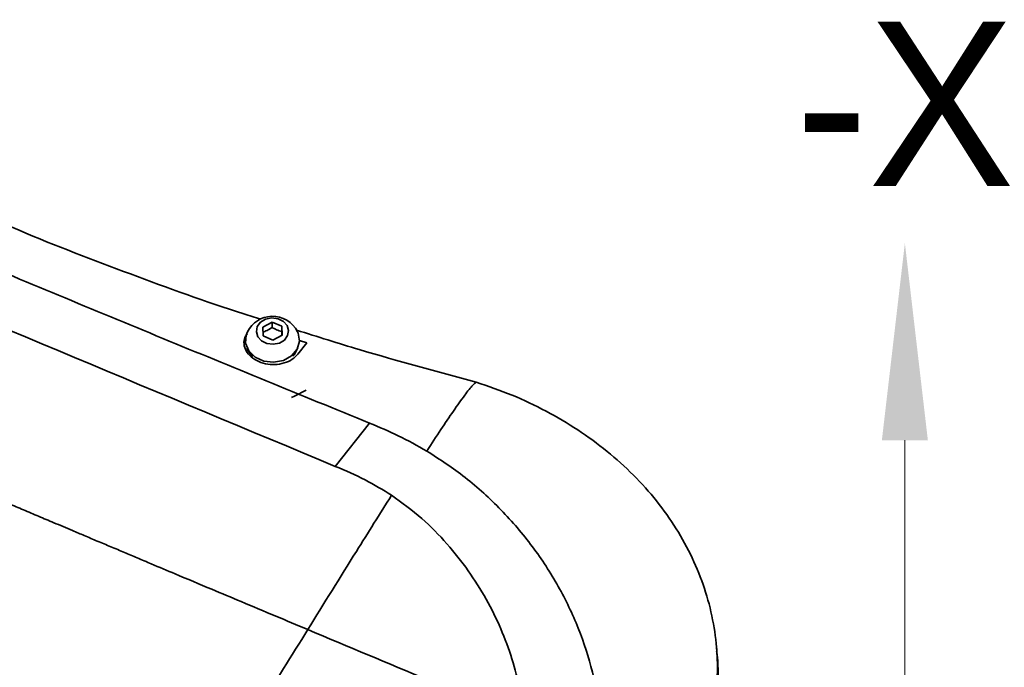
# Model space of a CAD drawing. Header units: millimetres. Extents: x -2031 to 1277, y -458 to 5880.
# Tile 49 of 61: x 1250 to 1260, y 2708 to 2715. Entities that reach past the tile are written whole.
import ezdxf
from ezdxf.enums import TextEntityAlignment as Align

# ---------------------------------------------------------------- set-up
doc = ezdxf.new("R2010")
doc.units = ezdxf.units.MM
doc.header["$LTSCALE"] = 5
for name, color, linetype, lineweight in [('1轮廓实线层', 7, 'Continuous', 18), ('6文字层', 3, 'Continuous', 13), ('7标注层', 4, 'Continuous', 13)]:
    doc.layers.add(name, color=color, linetype=linetype, lineweight=lineweight)

msp = doc.modelspace()

# ---------------------------------------------------------------- linework, layer by layer
at = {"linetype": 'Continuous', "lineweight": 35}
for p, q in [((1252.37, 2711.475), (1252.468, 2711.526)), ((1252.468, 2711.526), (1252.57, 2711.483)), ((1252.468, 2711.471), (1252.468, 2711.526)), ((1252.375, 2711.381), (1252.37, 2711.475)), ((1252.57, 2711.483), (1252.575, 2711.388)), ((1252.57, 2711.428), (1252.57, 2711.483)), ((1252.478, 2711.338), (1252.375, 2711.381)), ((1252.575, 2711.388), (1252.478, 2711.338)), ((1252.834, 2711.308), (1252.756, 2711.333)), ((1252.834, 2711.308), (1252.74, 2711.191)), ((1253.495, 2710.464), (1253.134, 2710.009)), ((1257.15, 2708.066), (1257.145, 2708.124))]:
    msp.add_line(p, q, dxfattribs=at)
at = {"linetype": 'Continuous', "lineweight": 35, "flags": 128}
for points in [[(1252.48, 2711.293), (1252.415, 2711.301), (1252.358, 2711.329), (1252.319, 2711.373), (1252.303, 2711.426), (1252.313, 2711.479), (1252.347, 2711.525), (1252.401, 2711.558), (1252.465, 2711.57), (1252.531, 2711.562), (1252.587, 2711.534), (1252.627, 2711.491), (1252.642, 2711.438), (1252.632, 2711.385), (1252.598, 2711.338), (1252.545, 2711.306), (1252.48, 2711.293)], [(1252.485, 2711.104), (1252.382, 2711.116), (1252.29, 2711.158), (1252.223, 2711.224), (1252.19, 2711.305), (1252.195, 2711.39), (1252.209, 2711.425)], [(1252.737, 2711.425), (1252.743, 2711.41), (1252.757, 2711.325), (1252.733, 2711.242), (1252.674, 2711.172), (1252.587, 2711.124), (1252.485, 2711.104)], [(1252.187, 2711.343), (1252.175, 2711.298), (1252.174, 2711.296)], [(1252.205, 2711.257), (1252.213, 2711.233), (1252.264, 2711.161)], [(1252.688, 2711.168), (1252.702, 2711.184), (1252.741, 2711.257)], [(1252.672, 2710.735), (1252.704, 2710.746), (1252.829, 2710.811)]]:
    msp.add_lwpolyline(points, dxfattribs=at)
at = {"linetype": 'Continuous', "lineweight": 35}
for start, end in [(92.0881, 153.436), (26.564, 92.0881)]:
    msp.add_arc((1252.473, 2711.293), 0.295, start, end, dxfattribs=at)
for points, knots in [([(1242.252, 2714.611), (1244.049, 2713.841), (1247.676, 2712.285), (1251.303, 2710.772), (1253.134, 2710.009)], [0, 0, 0, 0, 0.49549, 1, 1, 1, 1]), ([(1241.347, 2713.181), (1241.453, 2713.136), (1241.669, 2713.044), (1241.987, 2712.908), (1242.31, 2712.77), (1242.627, 2712.634), (1242.908, 2712.513), (1243.156, 2712.407), (1243.37, 2712.316), (1243.597, 2712.218), (1243.826, 2712.12), (1244.106, 2712), (1244.422, 2711.865), (1244.76, 2711.72), (1245.097, 2711.576), (1245.409, 2711.442), (1245.686, 2711.324), (1245.901, 2711.232), (1246.212, 2711.098), (1246.653, 2710.91), (1247.236, 2710.662), (1247.824, 2710.411), (1248.293, 2710.212), (1248.631, 2710.068), (1248.846, 2709.977), (1249.072, 2709.881), (1249.265, 2709.799), (1249.43, 2709.73), (1249.556, 2709.676), (1249.699, 2709.616), (1249.853, 2709.551), (1250.011, 2709.484), (1250.183, 2709.411), (1250.343, 2709.344), (1250.496, 2709.279), (1250.631, 2709.222), (1250.772, 2709.163), (1250.912, 2709.104), (1251.054, 2709.044), (1251.231, 2708.969), (1251.493, 2708.859), (1251.808, 2708.727), (1252.159, 2708.579), (1252.496, 2708.438), (1252.73, 2708.34), (1252.844, 2708.292)], [0, 0, 0, 0, 0.027532, 0.056314, 0.083019, 0.111986, 0.13879, 0.156581, 0.176611, 0.194584, 0.215965, 0.236253, 0.26755, 0.298548, 0.324494, 0.355411, 0.380076, 0.396704, 0.41153, 0.461373, 0.511687, 0.563578, 0.614804, 0.634115, 0.651886, 0.670709, 0.693176, 0.702378, 0.713539, 0.726144, 0.739677, 0.753621, 0.76746, 0.784629, 0.795386, 0.807327, 0.819812, 0.832203, 0.84386, 0.856806, 0.878533, 0.912065, 0.938986, 0.970171, 1, 1, 1, 1]), ([(1252.347, 2711.559), (1252.288, 2711.577), (1251.824, 2711.72), (1250.977, 2712.031), (1250.076, 2712.373), (1249.583, 2712.588), (1249.471, 2712.637)], [0, 0, 0, 0, 0.059295, 0.469862, 0.880433, 1, 1, 1, 1]), ([(1249.125, 2712.265), (1249.856, 2711.961), (1251.313, 2711.355), (1252.77, 2710.76), (1253.495, 2710.464)], [0, 0, 0, 0, 0.501758, 1, 1, 1, 1]), ([(1240.308, 2711.468), (1242.194, 2710.658), (1245.969, 2709.038), (1249.746, 2707.473), (1251.636, 2706.69)], [0, 0, 0, 0, 0.499579, 1, 1, 1, 1]), ([(1252.468, 2711.471), (1252.45, 2711.459), (1252.418, 2711.437), (1252.385, 2711.426), (1252.37, 2711.42)], [0, 0, 0, 0, 0.534595, 1, 1, 1, 1]), ([(1252.57, 2711.428), (1252.552, 2711.433), (1252.517, 2711.442), (1252.483, 2711.462), (1252.468, 2711.471)], [0, 0, 0, 0, 0.534595, 1, 1, 1, 1]), ([(1252.572, 2711.387), (1252.572, 2711.387), (1252.571, 2711.399), (1252.571, 2711.414), (1252.57, 2711.428)], [0, 0, 0, 0, 0.0620821, 1, 1, 1, 1]), ([(1254.617, 2710.894), (1254.205, 2711.005), (1253.57, 2711.176), (1252.946, 2711.373), (1252.727, 2711.442)], [0, 0, 0, 0, 0.648185, 1, 1, 1, 1]), ([(1252.74, 2711.191), (1252.722, 2711.171), (1252.686, 2711.132), (1252.599, 2711.093), (1252.499, 2711.076), (1252.397, 2711.085), (1252.304, 2711.119), (1252.229, 2711.173), (1252.182, 2711.241), (1252.167, 2711.315), (1252.181, 2711.37), (1252.2, 2711.397), (1252.205, 2711.405)], [0, 0, 0, 0, 0.10827, 0.216591, 0.323741, 0.430027, 0.5359, 0.64165, 0.747529, 0.853884, 0.961258, 1, 1, 1, 1]), ([(1254.097, 2710.17), (1254.147, 2710.246), (1254.241, 2710.39), (1254.375, 2710.589), (1254.488, 2710.748), (1254.573, 2710.859), (1254.606, 2710.885), (1254.617, 2710.894)], [0, 0, 0, 0, 0.267715, 0.508923, 0.734308, 0.910303, 1, 1, 1, 1]), ([(1254.097, 2710.17), (1253.999, 2710.226), (1253.806, 2710.335), (1253.597, 2710.421), (1253.495, 2710.464)], [0, 0, 0, 0, 0.5118243, 1, 1, 1, 1]), ([(1255.908, 2706.876), (1255.917, 2707.04), (1255.935, 2707.364), (1255.851, 2707.844), (1255.703, 2708.308), (1255.49, 2708.751), (1255.218, 2709.169), (1254.889, 2709.554), (1254.518, 2709.895), (1254.235, 2710.081), (1254.097, 2710.17)], [0, 0, 0, 0, 0.129722, 0.257292, 0.3835, 0.509071, 0.634694, 0.76082, 0.884224, 1, 1, 1, 1]), ([(1253.726, 2709.705), (1253.635, 2709.761), (1253.449, 2709.876), (1253.241, 2709.964), (1253.134, 2710.009)], [0, 0, 0, 0, 0.486243, 1, 1, 1, 1]), ([(1251.07, 2705.179), (1250.973, 2705.233), (1250.753, 2705.355), (1250.388, 2705.57), (1249.938, 2705.825), (1249.404, 2706.114), (1248.722, 2706.464), (1247.894, 2706.862), (1246.931, 2707.289), (1245.939, 2707.694), (1244.949, 2708.065), (1243.986, 2708.397), (1243.052, 2708.693), (1242.148, 2708.963), (1241.257, 2709.223), (1240.35, 2709.496), (1239.743, 2709.698), (1239.43, 2709.803)], [0, 0, 0, 0, 0.026968, 0.061474, 0.103778, 0.153388, 0.209284, 0.289693, 0.375104, 0.462146, 0.545781, 0.626451, 0.703372, 0.776932, 0.848759, 0.921745, 1, 1, 1, 1]), ([(1253.726, 2709.705), (1253.603, 2709.508), (1253.306, 2709.037), (1253.014, 2708.566), (1252.844, 2708.292)], [0, 0, 0, 0, 0.417395, 1, 1, 1, 1]), ([(1255.107, 2707.339), (1255.098, 2707.447), (1255.081, 2707.664), (1254.998, 2707.986), (1254.881, 2708.304), (1254.727, 2708.614), (1254.538, 2708.914), (1254.313, 2709.199), (1254.049, 2709.471), (1253.835, 2709.626), (1253.726, 2709.705)], [0, 0, 0, 0, 0.120225, 0.242086, 0.365255, 0.489477, 0.614378, 0.739626, 0.866913, 1, 1, 1, 1]), ([(1252.844, 2708.292), (1252.674, 2708.018), (1252.328, 2707.46), (1251.987, 2706.902), (1251.813, 2706.617)], [0, 0, 0, 0, 0.490946, 1, 1, 1, 1]), ([(1252.844, 2708.292), (1253.266, 2708.115), (1254.02, 2707.799), (1254.775, 2707.48), (1255.107, 2707.339)], [0, 0, 0, 0, 0.5596565, 1, 1, 1, 1]), ([(1246.593, 2708.186), (1247.396, 2707.853), (1249.002, 2707.186), (1250.607, 2706.53), (1251.41, 2706.203)], [0, 0, 0, 0, 0.499953, 1, 1, 1, 1]), ([(1256.734, 2706.369), (1256.793, 2706.471), (1256.91, 2706.675), (1257.035, 2706.998), (1257.121, 2707.328), (1257.161, 2707.665), (1257.168, 2707.912), (1257.15, 2708.045), (1257.147, 2708.066)], [0, 0, 0, 0, 0.192762, 0.385525, 0.578287, 0.77105, 0.963812, 1, 1, 1, 1])]:
    msp.add_open_spline(points, degree=3, knots=knots, dxfattribs=at)
msp.add_open_spline([(1256.73, 2706.429), (1256.788, 2706.53), (1256.905, 2706.734), (1257.03, 2707.056), (1257.116, 2707.387), (1257.158, 2707.723), (1257.157, 2708.061), (1257.113, 2708.396), (1257.026, 2708.727), (1256.897, 2709.048), (1256.728, 2709.356), (1256.521, 2709.648), (1256.277, 2709.921), (1255.999, 2710.171), (1255.691, 2710.397), (1255.356, 2710.594), (1254.998, 2710.765), (1254.744, 2710.851), (1254.617, 2710.894)], degree=3, dxfattribs=at)
at = {"layer": '1轮廓实线层', "lineweight": 13}
msp.add_line((1259.129, 2702.899), (1259.129, 2710.284), dxfattribs=at)
at = {"layer": '7标注层', "lineweight": 13}
msp.add_solid([(1259.371, 2710.284), (1258.887, 2710.284), (1259.129, 2712.358)], dxfattribs=at)

# ---------------------------------------------------------------- texts
at = {"layer": '6文字层', "lineweight": 13}
msp.add_text('-X', height=1.728, dxfattribs=at).set_placement((1259.129, 2712.44), align=Align.BOTTOM_CENTER)

doc.saveas('drawing.dxf')
